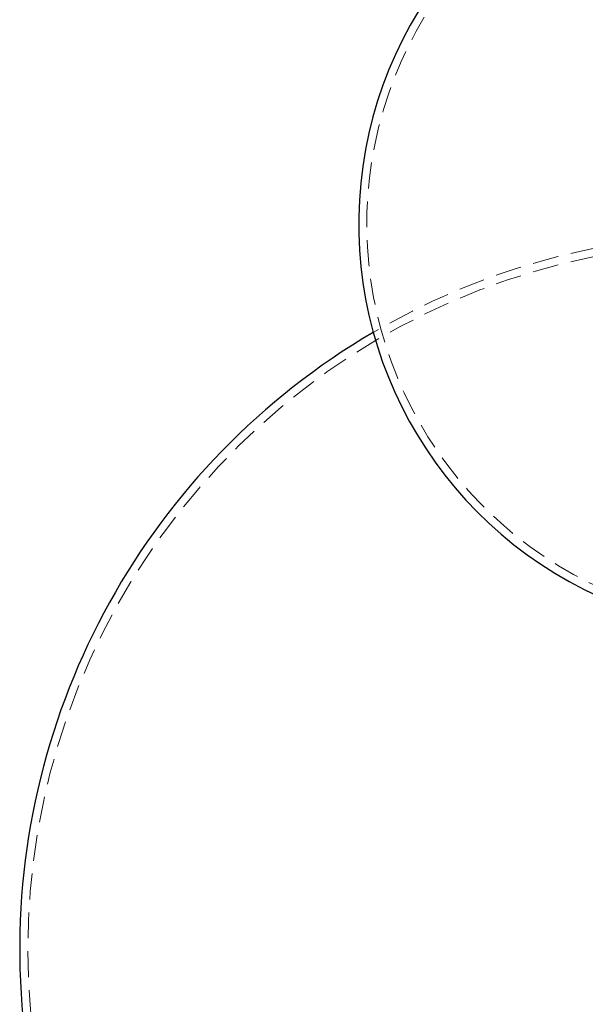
# Model space of a CAD drawing. Header units: millimetres. Extents: x 373 to 928, y 275 to 747.
# Tile 81 of 117: x 858 to 886, y 304 to 352. Entities that reach past the tile are written whole.
import ezdxf

# ---------------------------------------------------------------- set-up
doc = ezdxf.new("R2010")
doc.units = ezdxf.units.MM
doc.linetypes.add('HIDDEN', pattern=[1.905, 1.27, -0.635])

msp = doc.modelspace()

# ---------------------------------------------------------------- linework, layer by layer
at = {"color": 7, "linetype": 'Continuous', "lineweight": 25}
for centre, radius, start, end in [((894.961, 341.861), 20, 97.9818, 245.7952), ((893.362, 306.355), 35, 120.351, 242.7971)]:
    msp.add_arc(centre, radius, start, end, dxfattribs=at)
at = {"color": 7, "linetype": 'HIDDEN', "lineweight": 18}
for centre, radius, start, end in [((894.961, 341.861), 19.6, 93.2173, 248.5441), ((893.362, 306.355), 35, 91.801, 120.351), ((893.362, 306.355), 34.6, 91.8218, 244.1154)]:
    msp.add_arc(centre, radius, start, end, dxfattribs=at)

doc.saveas('drawing.dxf')
